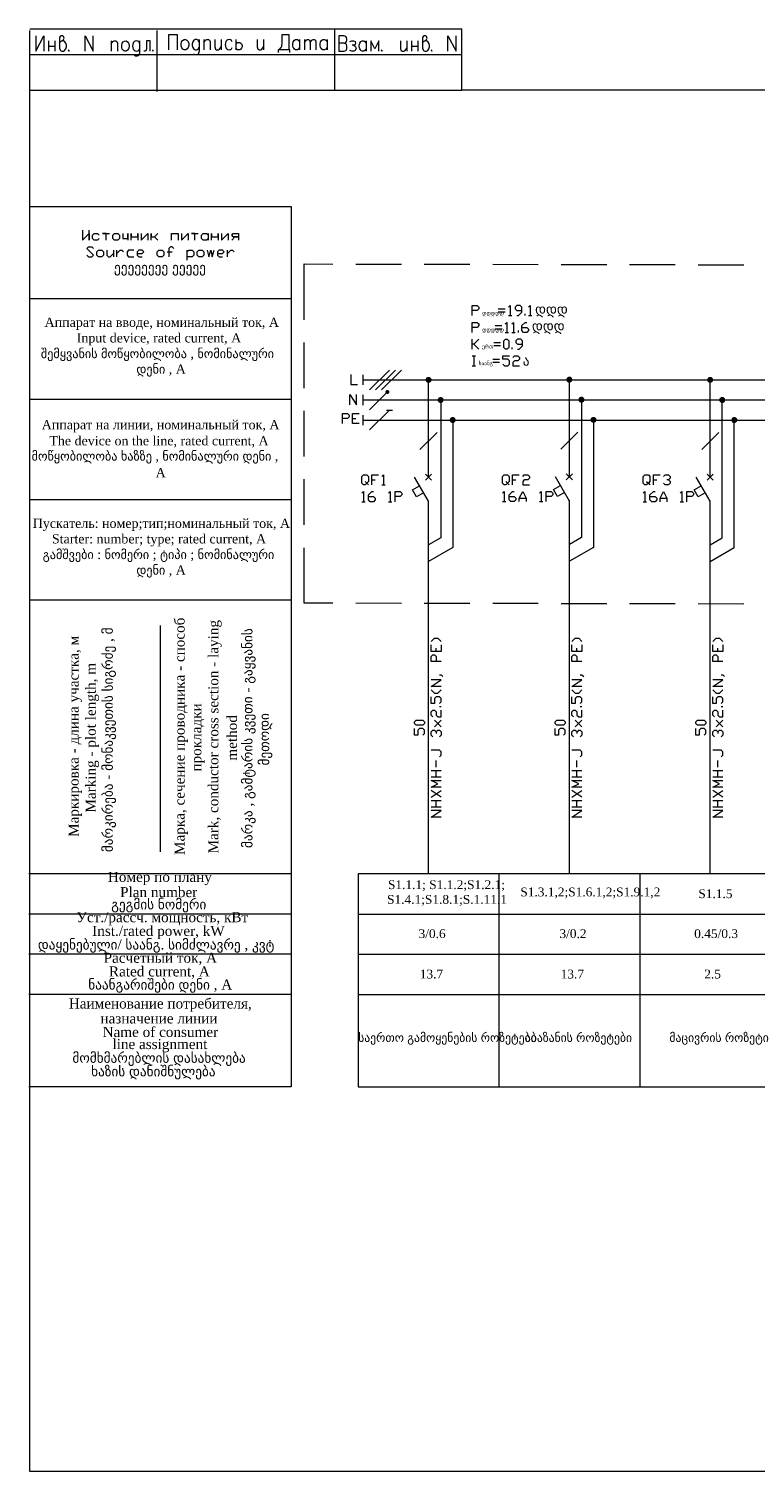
# Model space of a CAD drawing. Header units: millimetres. Extents: x 352 to 350573, y -22 to 37733.
# Tile 207 of 214: x 230383 to 249374, y -22 to 37730. Entities that reach past the tile are written whole.
import ezdxf

# ---------------------------------------------------------------- set-up
doc = ezdxf.new("R2010")
doc.units = ezdxf.units.MM
for name, color, linetype in [('PDF _Рамка1', 7, 'Continuous'), ('PDF _Схема', 7, 'Continuous'), ('PDF _Текст', 7, 'Continuous'), ('PDF _Форматка', 7, 'Continuous'), ('PDF _Элемент', 7, 'Continuous'), ('PDF _Элементы управления', 7, 'Continuous')]:
    doc.layers.add(name, color=color, linetype=linetype)
doc.styles.add('PDF Arial-ItalicMT', font='arial.ttf')
doc.styles.add('PDF ArialMT', font='arial.ttf')
doc.styles.add('PDF Sylfaen', font='sylfaen.ttf')

msp = doc.modelspace()

# ---------------------------------------------------------------- linework, layer by layer
at = {"layer": 'PDF _Рамка1', "lineweight": 0}
for points in [[(230403, 33080), (237241, 33080), (237241, 10035), (230383, 10035)], [(237583, 30116), (237583, 31576), (238335, 31572)], [(238932, 31572), (240125, 31572)], [(240722, 31568), (241915, 31568)], [(242512, 31568), (243705, 31564)], [(244302, 31564), (245496, 31560)], [(246092, 31560), (247286, 31560)], [(247882, 31556), (249076, 31556)], [(237241, 30661), (230403, 30661)], [(237583, 28326), (237583, 29519)], [(237241, 28031), (230403, 28031)], [(241152, 28016), (241152, 24411), (240833, 24228)], [(244831, 28019), (244831, 24415), (244517, 24236)], [(248201, 24228), (248515, 24411), (248515, 28016)], [(237583, 26536), (237583, 27729)], [(241466, 27490), (241466, 24153), (240833, 23787)], [(245150, 27494), (245150, 24157), (244517, 23795)], [(248201, 23787), (248829, 24153), (248829, 27490)], [(237583, 24746), (237583, 25939)], [(237241, 25402), (230403, 25402)], [(238335, 22693), (237583, 22693), (237583, 24149)], [(237241, 22772), (230403, 22772)], [(240125, 22689), (238932, 22693)], [(241915, 22685), (240722, 22689)], [(243705, 22685), (242512, 22685)], [(245496, 22681), (244302, 22681)], [(247286, 22677), (246092, 22681)], [(249076, 22673), (247882, 22677)], [(233824, 16189), (233824, 22112)], [(237241, 15612), (230383, 15612)], [(242675, 15612), (242675, 10035)], [(246359, 15612), (246359, 10035)], [(237241, 14558), (230383, 14558)], [(238995, 14558), (275813, 14558)], [(237241, 13507), (230383, 13507)], [(238995, 13507), (275813, 13507)], [(237241, 12457), (230383, 12457)], [(238995, 12457), (275813, 12457)]]:
    msp.add_lwpolyline(points, dxfattribs=at)
msp.add_lwpolyline([(275813, 10035), (275813, 15612), (238995, 15612), (238995, 10035)], close=True, dxfattribs=at)
at = {"layer": 'PDF _Схема', "lineweight": 0}
for points in [[(239119, 28672), (239119, 28409)], [(239119, 28541), (276545, 28541)], [(239119, 28147), (239119, 27884)], [(239119, 28016), (276545, 28016)], [(239119, 27622), (239119, 27355)], [(239119, 27490), (276545, 27490)], [(240610, 26723), (241056, 27168)], [(244294, 26727), (244740, 27172)], [(247978, 26723), (248423, 27168)], [(239174, 25879), (239218, 25836), (239174, 25792), (239131, 25792), (239087, 25836), (239087, 26011), (239131, 26054), (239218, 26054), (239262, 26011), (239262, 25879), (239218, 25836), (239262, 25792)], [(239349, 25792), (239349, 26054), (239524, 26054)], [(239612, 26011), (239656, 26054), (239656, 25792)], [(242854, 25883), (242898, 25840), (242854, 25796), (242810, 25796), (242767, 25840), (242767, 26015), (242810, 26058), (242898, 26058), (242942, 26015), (242942, 25883), (242898, 25840), (242942, 25796)], [(243029, 25796), (243029, 26058), (243204, 26058)], [(243296, 26015), (243339, 26058), (243427, 26058), (243471, 26015), (243471, 25971), (243427, 25927), (243339, 25927), (243296, 25883), (243296, 25796), (243471, 25796)], [(246538, 25879), (246582, 25836), (246538, 25792), (246494, 25792), (246450, 25836), (246450, 26011), (246494, 26054), (246582, 26054), (246625, 26011), (246625, 25879), (246582, 25836), (246625, 25792)], [(246713, 25792), (246713, 26054), (246888, 26054)], [(246975, 26011), (247019, 26054), (247107, 26054), (247150, 26011), (247150, 25967), (247107, 25923), (247063, 25923)], [(239349, 25923), (239437, 25923)], [(239612, 25792), (239700, 25792)], [(243029, 25927), (243117, 25927)], [(246713, 25923), (246800, 25923)], [(247107, 25923), (247150, 25879), (247150, 25836), (247107, 25792), (247019, 25792), (246975, 25836)], [(239087, 25573), (239131, 25617), (239131, 25354)], [(239087, 25354), (239174, 25354)], [(239262, 25485), (239393, 25485), (239437, 25442), (239437, 25398), (239393, 25354), (239306, 25354), (239262, 25398), (239262, 25529), (239349, 25617), (239393, 25617)], [(239787, 25573), (239831, 25617), (239831, 25354)], [(239787, 25354), (239875, 25354)], [(239962, 25354), (239962, 25617), (240093, 25617), (240137, 25573), (240137, 25529), (240093, 25485), (239962, 25485)], [(242767, 25577), (242810, 25621), (242810, 25358)], [(242767, 25358), (242854, 25358)], [(242942, 25489), (243073, 25489), (243117, 25446), (243117, 25402), (243073, 25358), (242985, 25358), (242942, 25402), (242942, 25533), (243029, 25621), (243073, 25621)], [(243204, 25358), (243204, 25446), (243296, 25621), (243383, 25446), (243383, 25358)], [(243204, 25446), (243383, 25446)], [(243733, 25577), (243777, 25621), (243777, 25358)], [(243733, 25358), (243821, 25358)], [(243908, 25358), (243908, 25621), (244040, 25621), (244083, 25577), (244083, 25533), (244040, 25489), (243908, 25489)], [(246450, 25573), (246494, 25617), (246494, 25354)], [(246450, 25354), (246538, 25354)], [(246625, 25485), (246757, 25485), (246800, 25442), (246800, 25398), (246757, 25354), (246669, 25354), (246625, 25398), (246625, 25529), (246713, 25617), (246757, 25617)], [(246888, 25354), (246888, 25442), (246975, 25617), (247063, 25442), (247063, 25354)], [(246888, 25442), (247063, 25442)], [(247413, 25573), (247457, 25617), (247457, 25354)], [(247413, 25354), (247501, 25354)], [(247588, 25354), (247588, 25617), (247719, 25617), (247763, 25573), (247763, 25529), (247719, 25485), (247588, 25485)]]:
    msp.add_lwpolyline(points, dxfattribs=at)
at = {"layer": 'PDF _Текст', "lineweight": 0}
for points in [[(231787, 32459), (231787, 32196), (231962, 32372), (231962, 32196), (231962, 32459)], [(232225, 32240), (232181, 32196), (232093, 32196), (232050, 32240), (232050, 32328), (232093, 32372), (232181, 32372), (232225, 32328)], [(232400, 32196), (232400, 32372), (232312, 32372), (232487, 32372)], [(232837, 32372), (232837, 32240), (232969, 32240), (232969, 32372), (232969, 32196)], [(233056, 32196), (233056, 32372), (233056, 32284), (233231, 32284), (233231, 32372), (233231, 32196)], [(233319, 32372), (233319, 32196), (233494, 32372), (233494, 32196)], [(233581, 32196), (233581, 32372), (233581, 32284), (233669, 32284), (233756, 32372), (233669, 32284), (233756, 32196)], [(234110, 32196), (234110, 32372), (234285, 32372), (234285, 32196)], [(234373, 32372), (234373, 32196), (234548, 32372), (234548, 32196)], [(234723, 32196), (234723, 32372), (234635, 32372), (234810, 32372)], [(235161, 32196), (235161, 32372), (235161, 32284), (235336, 32284), (235336, 32372), (235336, 32196)], [(235423, 32372), (235423, 32196), (235598, 32372), (235598, 32196)], [(235686, 32196), (235773, 32284), (235729, 32284), (235686, 32328), (235729, 32372), (235861, 32372), (235861, 32284), (235773, 32284), (235861, 32284), (235861, 32196)], [(231895, 31803), (231938, 31759), (232026, 31759), (232070, 31803), (231895, 31978), (231938, 32021), (232026, 32021), (232070, 31978)], [(232420, 31934), (232420, 31803), (232463, 31759), (232507, 31759), (232595, 31846)], [(232595, 31934), (232595, 31759)], [(232682, 31759), (232682, 31934)], [(232682, 31846), (232770, 31934), (232813, 31934), (232857, 31890)], [(233124, 31934), (232992, 31934), (232949, 31890), (232949, 31803), (232992, 31759), (233124, 31759)], [(233211, 31846), (233343, 31846), (233386, 31890), (233343, 31934), (233255, 31934), (233211, 31890), (233211, 31803), (233255, 31759), (233343, 31759)], [(233999, 31890), (234130, 31890)], [(234174, 31978), (234130, 32021), (234086, 32021), (234043, 31978), (234043, 31759)], [(234524, 31671), (234524, 31934)], [(234524, 31890), (234568, 31934), (234655, 31934), (234699, 31890), (234699, 31803), (234655, 31759), (234524, 31759)], [(235049, 31934), (235093, 31759), (235137, 31934), (235180, 31759), (235224, 31934)], [(235316, 31846), (235447, 31846), (235491, 31890), (235447, 31934), (235359, 31934), (235316, 31890), (235316, 31803), (235359, 31759), (235447, 31759)], [(235578, 31759), (235578, 31934)], [(235578, 31846), (235666, 31934), (235709, 31934), (235753, 31890)], [(241975, 30223), (241975, 30486), (242106, 30486), (242150, 30442), (242150, 30398), (242106, 30355), (241975, 30355)], [(242659, 30398), (242834, 30398)], [(242834, 30311), (242659, 30311)], [(242922, 30442), (242966, 30486), (242966, 30223)], [(242922, 30223), (243009, 30223)], [(243141, 30223), (243184, 30223), (243272, 30311), (243272, 30442), (243228, 30486), (243141, 30486), (243097, 30442), (243097, 30398), (243141, 30355), (243272, 30355)], [(243359, 30223), (243359, 30267)], [(243447, 30442), (243491, 30486), (243491, 30223)], [(243447, 30223), (243534, 30223)], [(241975, 29786), (241975, 30048), (242106, 30048), (242150, 30005), (242150, 29961), (242106, 29917), (241975, 29917)], [(242572, 29961), (242747, 29961)], [(242747, 29873), (242572, 29873)], [(242834, 30005), (242878, 30048), (242878, 29786)], [(243009, 30005), (243053, 30048), (243053, 29786)], [(243184, 29786), (243184, 29830)], [(243272, 29917), (243403, 29917), (243447, 29873), (243447, 29830), (243403, 29786), (243316, 29786), (243272, 29830), (243272, 29961), (243359, 30048), (243403, 30048)], [(241975, 29344), (241975, 29611)], [(242150, 29611), (242019, 29479), (241975, 29479)], [(242019, 29479), (242150, 29344)], [(242544, 29523), (242719, 29523)], [(242834, 29786), (242922, 29786)], [(243009, 29786), (243097, 29786)], [(243156, 29344), (243200, 29344), (243288, 29432), (243288, 29567), (243244, 29611), (243156, 29611), (243113, 29567), (243113, 29523), (243156, 29479), (243288, 29479)], [(241975, 29169), (242063, 29169)], [(242019, 29169), (242019, 28907)], [(242512, 29082), (242687, 29082)], [(242719, 29432), (242544, 29432)], [(242775, 28950), (242818, 28907), (242906, 28907), (242950, 28950), (242950, 29038), (242906, 29082), (242775, 29082), (242775, 29169), (242950, 29169)], [(243025, 29344), (243025, 29388)], [(243037, 29125), (243081, 29169), (243168, 29169), (243212, 29125), (243212, 29082), (243168, 29038), (243081, 29038), (243037, 28994), (243037, 28907), (243212, 28907)], [(241975, 28907), (242063, 28907)], [(242687, 28994), (242512, 28994)], [(238800, 28684), (238800, 28421), (238976, 28421)], [(238777, 27892), (238777, 28155), (238952, 27892), (238952, 28155)], [(238586, 27399), (238586, 27665), (238717, 27665), (238761, 27622), (238761, 27578), (238717, 27534), (238586, 27534)], [(239023, 27399), (238848, 27399), (238848, 27665), (239023, 27665)], [(238848, 27534), (238936, 27534)], [(240901, 21694), (240988, 21782), (241076, 21782), (241163, 21694)], [(241163, 21607), (241163, 21432), (240901, 21432), (240901, 21607)], [(241032, 21432), (241032, 21519)], [(244585, 21694), (244672, 21782), (244760, 21782), (244847, 21694)], [(244847, 21607), (244847, 21432), (244585, 21432), (244585, 21607)], [(244716, 21432), (244716, 21519)], [(248264, 21694), (248352, 21782), (248439, 21782), (248527, 21694)], [(248527, 21607), (248527, 21432), (248264, 21432), (248264, 21607)], [(248396, 21432), (248396, 21519)], [(241163, 21169), (240901, 21169), (240901, 21300), (240945, 21344), (240988, 21344), (241032, 21300), (241032, 21169)], [(244847, 21169), (244585, 21169), (244585, 21300), (244628, 21344), (244672, 21344), (244716, 21300), (244716, 21169)], [(248527, 21169), (248264, 21169), (248264, 21300), (248308, 21344), (248352, 21344), (248396, 21300), (248396, 21169)], [(241120, 20819), (241163, 20819), (241207, 20775)], [(244803, 20819), (244847, 20819), (244891, 20775)], [(248483, 20819), (248527, 20819), (248571, 20775)], [(241163, 20513), (240901, 20513), (241163, 20688), (240901, 20688)], [(240901, 20425), (240988, 20338), (241076, 20338), (241163, 20425)], [(244847, 20513), (244585, 20513), (244847, 20688), (244585, 20688)], [(244585, 20425), (244672, 20338), (244760, 20338), (244847, 20425)], [(248527, 20513), (248264, 20513), (248527, 20688), (248264, 20688)], [(248264, 20425), (248352, 20338), (248439, 20338), (248527, 20425)], [(241120, 20071), (241163, 20115), (241163, 20203), (241120, 20246), (241032, 20246), (240988, 20203), (240988, 20071), (240901, 20071), (240901, 20246)], [(244803, 20071), (244847, 20115), (244847, 20203), (244803, 20246), (244716, 20246), (244672, 20203), (244672, 20071), (244585, 20071), (244585, 20246)], [(248483, 20071), (248527, 20115), (248527, 20203), (248483, 20246), (248396, 20246), (248352, 20203), (248352, 20071), (248264, 20071), (248264, 20246)], [(240945, 19721), (240901, 19765), (240901, 19852), (240945, 19896), (240988, 19896), (241032, 19852), (241032, 19765), (241076, 19721), (241163, 19721), (241163, 19896)], [(241163, 19459), (240988, 19634)], [(240988, 19459), (241163, 19634)], [(241163, 19984), (241120, 19984)], [(244628, 19721), (244585, 19765), (244585, 19852), (244628, 19896), (244672, 19896), (244716, 19852), (244716, 19765), (244760, 19721), (244847, 19721), (244847, 19896)], [(244847, 19459), (244672, 19634)], [(244672, 19459), (244847, 19634)], [(244847, 19984), (244803, 19984)], [(248308, 19721), (248264, 19765), (248264, 19852), (248308, 19896), (248352, 19896), (248396, 19852), (248396, 19765), (248439, 19721), (248527, 19721), (248527, 19896)], [(248527, 19459), (248352, 19634)], [(248352, 19459), (248527, 19634)], [(248527, 19984), (248483, 19984)], [(240682, 19240), (240726, 19284), (240726, 19371), (240682, 19415), (240595, 19415), (240551, 19371), (240551, 19240), (240463, 19240), (240463, 19415)], [(240945, 19196), (240901, 19240), (240901, 19327), (240945, 19371), (240988, 19371), (241032, 19327), (241032, 19284)], [(241032, 19327), (241076, 19371), (241120, 19371), (241163, 19327), (241163, 19240), (241120, 19196)], [(244362, 19240), (244406, 19284), (244406, 19371), (244362, 19415), (244274, 19415), (244231, 19371), (244231, 19240), (244143, 19240), (244143, 19415)], [(244628, 19196), (244585, 19240), (244585, 19327), (244628, 19371), (244672, 19371), (244716, 19327), (244716, 19284)], [(244716, 19327), (244760, 19371), (244803, 19371), (244847, 19327), (244847, 19240), (244803, 19196)], [(248046, 19240), (248089, 19284), (248089, 19371), (248046, 19415), (247958, 19415), (247914, 19371), (247914, 19240), (247827, 19240), (247827, 19415)], [(248308, 19196), (248264, 19240), (248264, 19327), (248308, 19371), (248352, 19371), (248396, 19327), (248396, 19284)], [(248396, 19327), (248439, 19371), (248483, 19371), (248527, 19327), (248527, 19240), (248483, 19196)], [(241120, 18671), (241163, 18715), (241163, 18802), (241120, 18846), (240901, 18846)], [(241032, 18408), (241032, 18583)], [(244803, 18671), (244847, 18715), (244847, 18802), (244803, 18846), (244585, 18846)], [(244716, 18408), (244716, 18583)], [(248483, 18671), (248527, 18715), (248527, 18802), (248483, 18846), (248264, 18846)], [(248396, 18408), (248396, 18583)], [(240901, 18321), (241163, 18321)], [(241163, 18146), (240901, 18146)], [(241032, 18146), (241032, 18321)], [(244585, 18321), (244847, 18321)], [(244847, 18146), (244585, 18146)], [(244716, 18146), (244716, 18321)], [(248264, 18321), (248527, 18321)], [(248527, 18146), (248264, 18146)], [(248396, 18146), (248396, 18321)], [(241163, 17879), (240901, 17879), (241076, 17967), (240901, 18058), (241163, 18058)], [(241163, 17617), (240901, 17792)], [(240901, 17617), (241163, 17792)], [(244847, 17879), (244585, 17879), (244760, 17967), (244585, 18058), (244847, 18058)], [(244847, 17617), (244585, 17792)], [(244585, 17617), (244847, 17792)], [(248527, 17879), (248264, 17879), (248439, 17967), (248264, 18058), (248527, 18058)], [(248527, 17617), (248264, 17792)], [(248264, 17617), (248527, 17792)], [(240901, 17529), (241163, 17529)], [(241032, 17354), (241032, 17529)], [(244585, 17529), (244847, 17529)], [(244716, 17354), (244716, 17529)], [(248264, 17529), (248527, 17529)], [(248396, 17354), (248396, 17529)], [(241163, 17354), (240901, 17354)], [(241163, 17092), (240901, 17092), (241163, 17267), (240901, 17267)], [(244847, 17354), (244585, 17354)], [(244847, 17092), (244585, 17092), (244847, 17267), (244585, 17267)], [(248527, 17354), (248264, 17354)], [(248527, 17092), (248264, 17092), (248527, 17267), (248264, 17267)]]:
    msp.add_lwpolyline(points, dxfattribs=at)
for points in [[(232575, 32240), (232575, 32328), (232619, 32372), (232706, 32372), (232750, 32328), (232750, 32240), (232706, 32196), (232619, 32196)], [(234898, 32240), (234898, 32328), (234942, 32372), (235029, 32372), (235073, 32328), (235073, 32372), (235073, 32196), (235073, 32240), (235029, 32196), (234942, 32196)], [(232288, 31759), (232201, 31759), (232157, 31803), (232157, 31890), (232201, 31934), (232288, 31934), (232332, 31890), (232332, 31803)], [(233868, 31759), (233780, 31759), (233736, 31803), (233736, 31890), (233780, 31934), (233868, 31934), (233911, 31890), (233911, 31803)], [(234918, 31759), (234830, 31759), (234787, 31803), (234787, 31890), (234830, 31934), (234918, 31934), (234962, 31890), (234962, 31803)], [(242850, 29344), (242806, 29388), (242806, 29567), (242850, 29611), (242894, 29611), (242938, 29567), (242938, 29388), (242894, 29344)], [(240726, 19546), (240682, 19502), (240507, 19502), (240463, 19546), (240463, 19590), (240507, 19634), (240682, 19634), (240726, 19590)], [(244406, 19546), (244362, 19502), (244187, 19502), (244143, 19546), (244143, 19590), (244187, 19634), (244362, 19634), (244406, 19590)], [(248089, 19546), (248046, 19502), (247871, 19502), (247827, 19546), (247827, 19590), (247871, 19634), (248046, 19634), (248089, 19590)]]:
    msp.add_lwpolyline(points, close=True, dxfattribs=at)
at = {"layer": 'PDF _Форматка', "lineweight": 0}
for points in [[(230403, 37686), (230403, 36127), (230403, -22), (284895, -22), (284895, 36127), (241704, 36127)], [(230411, 36127), (241704, 36127), (241704, 37730)], [(241704, 37722), (230411, 37722)], [(230562, 37547), (230562, 37149), (230773, 37547), (230773, 37149)], [(230896, 37412), (230896, 37149)], [(231063, 37412), (231063, 37149)], [(231182, 37356), (231214, 37396), (231242, 37412), (231290, 37452), (231306, 37487), (231290, 37527), (231274, 37547), (231230, 37547), (231198, 37527), (231182, 37507), (231182, 37225), (231198, 37185), (231214, 37165), (231242, 37149), (231290, 37149), (231318, 37165), (231350, 37205), (231365, 37261), (231365, 37300), (231350, 37356), (231318, 37396), (231290, 37412), (231242, 37412)], [(231851, 37149), (231851, 37547), (232066, 37149), (232066, 37547)], [(232535, 37412), (232535, 37149)], [(232535, 37336), (232579, 37396), (232611, 37412), (232654, 37412), (232686, 37396), (232702, 37356), (232702, 37149)], [(233279, 37412), (233279, 37109), (233263, 37054), (233247, 37034), (233219, 37014), (233171, 37014), (233144, 37034)], [(233553, 37149), (233553, 37412), (233462, 37412), (233462, 37225), (233446, 37165), (233414, 37149), (233386, 37149)], [(233732, 37686), (233732, 36091)], [(234047, 37185), (234047, 37583), (234257, 37583), (234257, 37185)], [(234838, 37392), (234822, 37412), (234806, 37432), (234775, 37448), (234731, 37448), (234699, 37432), (234671, 37392), (234655, 37336), (234655, 37296), (234671, 37241), (234699, 37201), (234731, 37185), (234775, 37185), (234806, 37201), (234838, 37241)], [(234838, 37448), (234838, 37145), (234822, 37090), (234806, 37070), (234775, 37050), (234731, 37050), (234699, 37070)], [(234958, 37448), (234958, 37185)], [(234958, 37372), (235005, 37432), (235033, 37448), (235081, 37448), (235109, 37432), (235125, 37392), (235125, 37185)], [(235248, 37448), (235248, 37261), (235260, 37201), (235292, 37185), (235340, 37185), (235367, 37201), (235415, 37261)], [(235415, 37448), (235415, 37185)], [(235793, 37448), (235793, 37185)], [(236354, 37448), (236354, 37261), (236370, 37201), (236402, 37185), (236445, 37185), (236477, 37201), (236521, 37261)], [(236521, 37448), (236521, 37185)], [(236931, 37185), (236979, 37241), (236994, 37280), (237010, 37356), (237010, 37583), (237177, 37583), (237177, 37185)], [(237464, 37241), (237432, 37201), (237404, 37185), (237356, 37185), (237329, 37201), (237313, 37221), (237297, 37241), (237281, 37296), (237281, 37336), (237297, 37392), (237329, 37432), (237356, 37448), (237404, 37448), (237432, 37432), (237464, 37392)], [(237464, 37448), (237464, 37185)], [(237587, 37448), (237587, 37185)], [(237587, 37372), (237631, 37432), (237663, 37448), (237691, 37448), (237722, 37432), (237738, 37372), (237738, 37185)], [(237738, 37372), (237782, 37432), (237814, 37448), (237846, 37448), (237874, 37432), (237889, 37372), (237889, 37185)], [(238180, 37241), (238148, 37201), (238116, 37185), (238072, 37185), (238041, 37201), (238025, 37221), (238013, 37241), (237997, 37296), (237997, 37336), (238013, 37392), (238041, 37432), (238072, 37448), (238116, 37448), (238148, 37432), (238180, 37392)], [(238180, 37448), (238180, 37185)], [(238383, 36127), (238383, 37722)], [(238625, 37356), (238669, 37376), (238685, 37396), (238701, 37432), (238701, 37471), (238685, 37507), (238669, 37527), (238625, 37547), (238490, 37547), (238490, 37149), (238625, 37149), (238669, 37165), (238685, 37185), (238701, 37225), (238701, 37280), (238685, 37316), (238669, 37336), (238625, 37356), (238490, 37356)], [(238777, 37396), (238824, 37412), (238868, 37412), (238912, 37396), (238928, 37356), (238912, 37316), (238884, 37300), (238836, 37300)], [(239202, 37205), (239170, 37165), (239143, 37149), (239095, 37149), (239067, 37165), (239051, 37185), (239035, 37205), (239019, 37261), (239019, 37300), (239035, 37356), (239067, 37396), (239095, 37412), (239143, 37412), (239170, 37396), (239202, 37356)], [(239202, 37412), (239202, 37149)], [(239536, 37149), (239536, 37412), (239429, 37205), (239326, 37412), (239326, 37149)], [(240097, 37412), (240097, 37225), (240113, 37165), (240145, 37149), (240189, 37149), (240221, 37165), (240264, 37225)], [(240264, 37412), (240264, 37149)], [(240388, 37412), (240388, 37149)], [(240555, 37412), (240555, 37149)], [(240674, 37356), (240706, 37396), (240738, 37412), (240782, 37452), (240797, 37487), (240782, 37527), (240766, 37547), (240722, 37547), (240690, 37527), (240674, 37507), (240674, 37225), (240690, 37185), (240706, 37165), (240738, 37149), (240782, 37149), (240813, 37165), (240841, 37205), (240857, 37261), (240857, 37300), (240841, 37356), (240813, 37396), (240782, 37412), (240738, 37412)], [(241342, 37149), (241342, 37547), (241557, 37149), (241557, 37547)], [(230411, 37058), (241704, 37058)], [(230896, 37280), (231063, 37280)], [(231425, 37185), (231409, 37165), (231425, 37149), (231441, 37165)], [(233629, 37185), (233613, 37165), (233629, 37149), (233645, 37165)], [(235793, 37336), (235809, 37356), (235841, 37372), (235885, 37372), (235900, 37372), (235928, 37356), (235944, 37336), (235960, 37296), (235960, 37261), (235944, 37221), (235928, 37201), (235900, 37185), (235841, 37185), (235809, 37201), (235793, 37221)], [(237205, 37109), (237205, 37185), (236903, 37185), (236903, 37109)], [(238884, 37300), (238912, 37280), (238928, 37261), (238944, 37225), (238928, 37185), (238912, 37165), (238884, 37149), (238824, 37149), (238777, 37165)], [(239612, 37185), (239596, 37165), (239612, 37149), (239628, 37165)], [(240388, 37280), (240555, 37280)], [(240917, 37185), (240905, 37165), (240917, 37149), (240933, 37165)]]:
    msp.add_lwpolyline(points, dxfattribs=at)
for centre, ratio, start_param, end_param in [((232907, 37280), 0.731925, 0.223892, 6.507077), ((233195, 37280), 0.745868, 5.306024, 10.401939), ((234464, 37316), 0.744624, 0.240449, 6.523634), ((235618, 37316), 0.745922, 5.303312, 10.397477)]:
    msp.add_ellipse(centre, major_axis=(0, 135), ratio=ratio, start_param=start_param, end_param=end_param, dxfattribs=at)
at = {"layer": 'PDF _Элемент', "lineweight": 0}
for points in [[(240833, 25995), (240833, 28529)], [(244517, 26003), (244517, 28533)], [(248201, 25995), (248201, 28529)], [(240913, 26074), (240758, 25915)], [(240913, 25915), (240758, 26074)], [(244597, 26082), (244437, 25923)], [(244597, 25923), (244437, 26082)], [(248276, 25915), (248121, 26074)], [(248276, 26074), (248121, 25915)], [(240706, 25589), (240523, 25481), (240416, 25664), (240599, 25772)], [(240833, 15612), (240833, 25366), (240471, 25995)], [(244386, 25597), (244207, 25489), (244099, 25672), (244282, 25776)], [(244517, 25370), (244151, 26003)], [(248069, 25589), (247886, 25481), (247779, 25664), (247962, 25772)], [(248201, 15612), (248201, 25366), (247835, 25995)], [(244517, 15612), (244517, 25390)]]:
    msp.add_lwpolyline(points, dxfattribs=at)
at = {"layer": 'PDF _Элемент', "transparency": 33554559}
for points in [[(240758, 28557), (240913, 28541), (240754, 28541)], [(240913, 28541), (240754, 28541), (240913, 28529)], [(240754, 28541), (240913, 28529), (240758, 28529)], [(240762, 28572), (240913, 28557), (240758, 28557)], [(240913, 28557), (240758, 28557), (240913, 28541)], [(240913, 28529), (240758, 28529), (240909, 28513)], [(240758, 28529), (240909, 28513), (240762, 28513)], [(240766, 28584), (240909, 28572), (240762, 28572)], [(240909, 28572), (240762, 28572), (240913, 28557)], [(240909, 28513), (240762, 28513), (240901, 28501)], [(240762, 28513), (240901, 28501), (240766, 28501)], [(240778, 28596), (240901, 28584), (240766, 28584)], [(240901, 28584), (240766, 28584), (240909, 28572)], [(240901, 28501), (240766, 28501), (240893, 28489)], [(240766, 28501), (240893, 28489), (240778, 28489)], [(240786, 28604), (240893, 28596), (240778, 28596)], [(240893, 28596), (240778, 28596), (240901, 28584)], [(240893, 28489), (240778, 28489), (240881, 28481)], [(240778, 28489), (240881, 28481), (240786, 28481)], [(240797, 28612), (240881, 28604), (240786, 28604)], [(240881, 28604), (240786, 28604), (240893, 28596)], [(240881, 28481), (240786, 28481), (240869, 28473)], [(240786, 28481), (240869, 28473), (240797, 28473)], [(240813, 28616), (240869, 28612), (240797, 28612)], [(240869, 28612), (240797, 28612), (240881, 28604)], [(240869, 28473), (240797, 28473), (240857, 28465)], [(240797, 28473), (240857, 28465), (240813, 28465)], [(240825, 28620), (240857, 28616), (240813, 28616)], [(240857, 28616), (240813, 28616), (240869, 28612)], [(240857, 28465), (240813, 28465), (240841, 28465)], [(240813, 28465), (240841, 28465), (240825, 28465)], [(240841, 28620), (240825, 28620), (240857, 28616)], [(244441, 28576), (244593, 28564), (244437, 28564)], [(244593, 28564), (244437, 28564), (244597, 28549)], [(244437, 28564), (244597, 28549), (244437, 28549)], [(244597, 28549), (244437, 28549), (244593, 28533)], [(244437, 28549), (244593, 28533), (244437, 28533)], [(244593, 28533), (244437, 28533), (244589, 28521)], [(244437, 28533), (244589, 28521), (244441, 28521)], [(244449, 28588), (244589, 28576), (244441, 28576)], [(244589, 28576), (244441, 28576), (244593, 28564)], [(244589, 28521), (244441, 28521), (244585, 28505)], [(244441, 28521), (244585, 28505), (244449, 28505)], [(244457, 28600), (244585, 28588), (244449, 28588)], [(244585, 28588), (244449, 28588), (244589, 28576)], [(244585, 28505), (244449, 28505), (244573, 28497)], [(244449, 28505), (244573, 28497), (244457, 28497)], [(244469, 28612), (244573, 28600), (244457, 28600)], [(244573, 28600), (244457, 28600), (244585, 28588)], [(244573, 28497), (244457, 28497), (244565, 28485)], [(244457, 28497), (244565, 28485), (244469, 28485)], [(244481, 28620), (244565, 28612), (244469, 28612)], [(244565, 28612), (244469, 28612), (244573, 28600)], [(244565, 28485), (244469, 28485), (244553, 28477)], [(244469, 28485), (244553, 28477), (244481, 28477)], [(244493, 28624), (244553, 28620), (244481, 28620)], [(244553, 28620), (244481, 28620), (244565, 28612)], [(244553, 28477), (244481, 28477), (244537, 28473)], [(244481, 28477), (244537, 28473), (244493, 28473)], [(244509, 28628), (244537, 28624), (244493, 28624)], [(244537, 28624), (244493, 28624), (244553, 28620)], [(244537, 28473), (244493, 28473), (244525, 28469)], [(244493, 28473), (244525, 28469), (244509, 28469)], [(244525, 28628), (244509, 28628), (244537, 28624)], [(248125, 28572), (248276, 28557), (248121, 28557)], [(248276, 28557), (248121, 28557), (248276, 28541)], [(248121, 28557), (248276, 28541), (248121, 28541)], [(248276, 28541), (248121, 28541), (248276, 28529)], [(248121, 28541), (248276, 28529), (248121, 28529)], [(248276, 28529), (248121, 28529), (248272, 28513)], [(248121, 28529), (248272, 28513), (248125, 28513)], [(248133, 28584), (248272, 28572), (248125, 28572)], [(248272, 28572), (248125, 28572), (248276, 28557)], [(248272, 28513), (248125, 28513), (248264, 28501)], [(248125, 28513), (248264, 28501), (248133, 28501)], [(248141, 28596), (248264, 28584), (248133, 28584)], [(248264, 28584), (248133, 28584), (248272, 28572)], [(248264, 28501), (248133, 28501), (248256, 28489)], [(248133, 28501), (248256, 28489), (248141, 28489)], [(248149, 28604), (248256, 28596), (248141, 28596)], [(248256, 28596), (248141, 28596), (248264, 28584)], [(248256, 28489), (248141, 28489), (248244, 28481)], [(248141, 28489), (248244, 28481), (248149, 28481)], [(248165, 28612), (248244, 28604), (248149, 28604)], [(248244, 28604), (248149, 28604), (248256, 28596)], [(248244, 28481), (248149, 28481), (248233, 28473)], [(248149, 28481), (248233, 28473), (248165, 28473)], [(248177, 28616), (248233, 28612), (248165, 28612)], [(248233, 28612), (248165, 28612), (248244, 28604)], [(248233, 28473), (248165, 28473), (248221, 28465)], [(248165, 28473), (248221, 28465), (248177, 28465)], [(248193, 28620), (248221, 28616), (248177, 28616)], [(248221, 28616), (248177, 28616), (248233, 28612)], [(248221, 28465), (248177, 28465), (248205, 28465)], [(248177, 28465), (248205, 28465), (248193, 28465)], [(248205, 28620), (248193, 28620), (248221, 28616)], [(241076, 28043), (241227, 28031), (241072, 28031)], [(241227, 28031), (241072, 28031), (241227, 28016)], [(241072, 28031), (241227, 28016), (241072, 28016)], [(241227, 28016), (241072, 28016), (241227, 28004)], [(241072, 28016), (241227, 28004), (241072, 28004)], [(241227, 28004), (241072, 28004), (241223, 27988)], [(241072, 28004), (241223, 27988), (241076, 27988)], [(241084, 28059), (241223, 28043), (241076, 28043)], [(241223, 28043), (241076, 28043), (241227, 28031)], [(241223, 27988), (241076, 27988), (241215, 27976)], [(241076, 27988), (241215, 27976), (241084, 27976)], [(241092, 28071), (241215, 28059), (241084, 28059)], [(241215, 28059), (241084, 28059), (241223, 28043)], [(241215, 27976), (241084, 27976), (241207, 27964)], [(241084, 27976), (241207, 27964), (241092, 27964)], [(241104, 28079), (241207, 28071), (241092, 28071)], [(241207, 28071), (241092, 28071), (241215, 28059)], [(241207, 27964), (241092, 27964), (241195, 27952)], [(241092, 27964), (241195, 27952), (241104, 27952)], [(241116, 28087), (241195, 28079), (241104, 28079)], [(241195, 28079), (241104, 28079), (241207, 28071)], [(241195, 27952), (241104, 27952), (241183, 27944)], [(241104, 27952), (241183, 27944), (241116, 27944)], [(241128, 28091), (241183, 28087), (241116, 28087)], [(241183, 28087), (241116, 28087), (241195, 28079)], [(241183, 27944), (241116, 27944), (241171, 27940)], [(241116, 27944), (241171, 27940), (241128, 27940)], [(241144, 28095), (241171, 28091), (241128, 28091)], [(241171, 28091), (241128, 28091), (241183, 28087)], [(241171, 27940), (241128, 27940), (241155, 27936)], [(241128, 27940), (241155, 27936), (241144, 27936)], [(241155, 28095), (241144, 28095), (241171, 28091)], [(244756, 28035), (244911, 28023), (244752, 28023)], [(244911, 28023), (244752, 28023), (244911, 28008)], [(244752, 28023), (244911, 28008), (244756, 28008)], [(244760, 28051), (244911, 28035), (244756, 28035)], [(244911, 28035), (244756, 28035), (244911, 28023)], [(244911, 28008), (244756, 28008), (244907, 27996)], [(244756, 28008), (244907, 27996), (244760, 27996)], [(244764, 28063), (244907, 28051), (244760, 28051)], [(244907, 28051), (244760, 28051), (244911, 28035)], [(244907, 27996), (244760, 27996), (244899, 27980)], [(244760, 27996), (244899, 27980), (244764, 27980)], [(244772, 28075), (244899, 28063), (244764, 28063)], [(244899, 28063), (244764, 28063), (244907, 28051)], [(244899, 27980), (244764, 27980), (244891, 27968)], [(244764, 27980), (244891, 27968), (244772, 27968)], [(244784, 28087), (244891, 28075), (244772, 28075)], [(244891, 28075), (244772, 28075), (244899, 28063)], [(244891, 27968), (244772, 27968), (244879, 27960)], [(244772, 27968), (244879, 27960), (244784, 27960)], [(244795, 28091), (244879, 28087), (244784, 28087)], [(244879, 28087), (244784, 28087), (244891, 28075)], [(244879, 27960), (244784, 27960), (244867, 27952)], [(244784, 27960), (244867, 27952), (244795, 27952)], [(244811, 28099), (244867, 28091), (244795, 28091)], [(244867, 28091), (244795, 28091), (244879, 28087)], [(244867, 27952), (244795, 27952), (244855, 27948)], [(244795, 27952), (244855, 27948), (244811, 27948)], [(244823, 28099), (244855, 28099), (244811, 28099)], [(244855, 28099), (244811, 28099), (244867, 28091)], [(244855, 27948), (244811, 27948), (244839, 27944)], [(244811, 27948), (244839, 27944), (244823, 27944)], [(244839, 28099), (244823, 28099), (244855, 28099)], [(248439, 28043), (248591, 28031), (248435, 28031)], [(248591, 28031), (248435, 28031), (248595, 28016)], [(248435, 28031), (248595, 28016), (248435, 28016)], [(248595, 28016), (248435, 28016), (248591, 28004)], [(248435, 28016), (248591, 28004), (248435, 28004)], [(248591, 28004), (248435, 28004), (248587, 27988)], [(248435, 28004), (248587, 27988), (248439, 27988)], [(248447, 28059), (248587, 28043), (248439, 28043)], [(248587, 28043), (248439, 28043), (248591, 28031)], [(248587, 27988), (248439, 27988), (248583, 27976)], [(248439, 27988), (248583, 27976), (248447, 27976)], [(248455, 28071), (248583, 28059), (248447, 28059)], [(248583, 28059), (248447, 28059), (248587, 28043)], [(248583, 27976), (248447, 27976), (248571, 27964)], [(248447, 27976), (248571, 27964), (248455, 27964)], [(248467, 28079), (248571, 28071), (248455, 28071)], [(248571, 28071), (248455, 28071), (248583, 28059)], [(248571, 27964), (248455, 27964), (248563, 27952)], [(248455, 27964), (248563, 27952), (248467, 27952)], [(248479, 28087), (248563, 28079), (248467, 28079)], [(248563, 28079), (248467, 28079), (248571, 28071)], [(248563, 27952), (248467, 27952), (248551, 27944)], [(248467, 27952), (248551, 27944), (248479, 27944)], [(248491, 28091), (248551, 28087), (248479, 28087)], [(248551, 28087), (248479, 28087), (248563, 28079)], [(248551, 27944), (248479, 27944), (248535, 27940)], [(248479, 27944), (248535, 27940), (248491, 27940)], [(248507, 28095), (248535, 28091), (248491, 28091)], [(248535, 28091), (248491, 28091), (248551, 28087)], [(248535, 27940), (248491, 27940), (248523, 27936)], [(248491, 27940), (248523, 27936), (248507, 27936)], [(248523, 28095), (248507, 28095), (248535, 28091)], [(241430, 27562), (241514, 27554), (241418, 27554)], [(241442, 27566), (241502, 27562), (241430, 27562)], [(241502, 27562), (241430, 27562), (241514, 27554)], [(241458, 27570), (241486, 27566), (241442, 27566)], [(241486, 27566), (241442, 27566), (241502, 27562)], [(241474, 27570), (241458, 27570), (241486, 27566)], [(245114, 27566), (245193, 27558), (245102, 27558)], [(245126, 27574), (245181, 27566), (245114, 27566)], [(245181, 27566), (245114, 27566), (245193, 27558)], [(245142, 27574), (245169, 27574), (245126, 27574)], [(245169, 27574), (245126, 27574), (245181, 27566)], [(245153, 27574), (245142, 27574), (245169, 27574)], [(248793, 27562), (248877, 27554), (248781, 27554)], [(248809, 27566), (248865, 27562), (248793, 27562)], [(248865, 27562), (248793, 27562), (248877, 27554)], [(248821, 27570), (248849, 27566), (248809, 27566)], [(248849, 27566), (248809, 27566), (248865, 27562)], [(248837, 27570), (248821, 27570), (248849, 27566)], [(241390, 27518), (241541, 27506), (241386, 27506)], [(241541, 27506), (241386, 27506), (241545, 27490)], [(241386, 27506), (241545, 27490), (241386, 27490)], [(241545, 27490), (241386, 27490), (241541, 27474)], [(241386, 27490), (241541, 27474), (241386, 27474)], [(241541, 27474), (241386, 27474), (241537, 27463)], [(241386, 27474), (241537, 27463), (241390, 27463)], [(241398, 27530), (241537, 27518), (241390, 27518)], [(241537, 27518), (241390, 27518), (241541, 27506)], [(241537, 27463), (241390, 27463), (241533, 27451)], [(241390, 27463), (241533, 27451), (241398, 27451)], [(241406, 27542), (241533, 27530), (241398, 27530)], [(241533, 27530), (241398, 27530), (241537, 27518)], [(241533, 27451), (241398, 27451), (241525, 27439)], [(241398, 27451), (241525, 27439), (241406, 27439)], [(241418, 27554), (241525, 27542), (241406, 27542)], [(241525, 27542), (241406, 27542), (241533, 27530)], [(241525, 27439), (241406, 27439), (241514, 27427)], [(241406, 27439), (241514, 27427), (241418, 27427)], [(241514, 27554), (241418, 27554), (241525, 27542)], [(241514, 27427), (241418, 27427), (241502, 27419)], [(241418, 27427), (241502, 27419), (241430, 27419)], [(241502, 27419), (241430, 27419), (241486, 27415)], [(241430, 27419), (241486, 27415), (241442, 27415)], [(241486, 27415), (241442, 27415), (241474, 27411)], [(241442, 27415), (241474, 27411), (241458, 27411)], [(245074, 27526), (245225, 27510), (245070, 27510)], [(245225, 27510), (245070, 27510), (245225, 27494)], [(245070, 27510), (245225, 27494), (245070, 27494)], [(245225, 27494), (245070, 27494), (245225, 27482)], [(245070, 27494), (245225, 27482), (245070, 27482)], [(245225, 27482), (245070, 27482), (245221, 27467)], [(245070, 27482), (245221, 27467), (245074, 27467)], [(245082, 27538), (245221, 27526), (245074, 27526)], [(245221, 27526), (245074, 27526), (245225, 27510)], [(245221, 27467), (245074, 27467), (245213, 27455)], [(245074, 27467), (245213, 27455), (245082, 27455)], [(245090, 27550), (245213, 27538), (245082, 27538)], [(245213, 27538), (245082, 27538), (245221, 27526)], [(245213, 27455), (245082, 27455), (245205, 27443)], [(245082, 27455), (245205, 27443), (245090, 27443)], [(245102, 27558), (245205, 27550), (245090, 27550)], [(245205, 27550), (245090, 27550), (245213, 27538)], [(245205, 27443), (245090, 27443), (245193, 27435)], [(245090, 27443), (245193, 27435), (245102, 27435)], [(245193, 27558), (245102, 27558), (245205, 27550)], [(245193, 27435), (245102, 27435), (245181, 27427)], [(245102, 27435), (245181, 27427), (245114, 27427)], [(245181, 27427), (245114, 27427), (245169, 27419)], [(245114, 27427), (245169, 27419), (245126, 27419)], [(245169, 27419), (245126, 27419), (245153, 27419)], [(245126, 27419), (245153, 27419), (245142, 27419)], [(248754, 27506), (248909, 27490), (248750, 27490)], [(248909, 27490), (248750, 27490), (248909, 27474)], [(248750, 27490), (248909, 27474), (248754, 27474)], [(248758, 27518), (248909, 27506), (248754, 27506)], [(248909, 27506), (248754, 27506), (248909, 27490)], [(248909, 27474), (248754, 27474), (248905, 27463)], [(248754, 27474), (248905, 27463), (248758, 27463)], [(248762, 27530), (248905, 27518), (248758, 27518)], [(248905, 27518), (248758, 27518), (248909, 27506)], [(248905, 27463), (248758, 27463), (248897, 27451)], [(248758, 27463), (248897, 27451), (248762, 27451)], [(248770, 27542), (248897, 27530), (248762, 27530)], [(248897, 27530), (248762, 27530), (248905, 27518)], [(248897, 27451), (248762, 27451), (248889, 27439)], [(248762, 27451), (248889, 27439), (248770, 27439)], [(248781, 27554), (248889, 27542), (248770, 27542)], [(248889, 27542), (248770, 27542), (248897, 27530)], [(248889, 27439), (248770, 27439), (248877, 27427)], [(248770, 27439), (248877, 27427), (248781, 27427)], [(248877, 27554), (248781, 27554), (248889, 27542)], [(248877, 27427), (248781, 27427), (248865, 27419)], [(248781, 27427), (248865, 27419), (248793, 27419)], [(248865, 27419), (248793, 27419), (248849, 27415)], [(248793, 27419), (248849, 27415), (248809, 27415)], [(248849, 27415), (248809, 27415), (248837, 27411)], [(248809, 27415), (248837, 27411), (248821, 27411)]]:
    msp.add_solid(points, dxfattribs=at)
at = {"layer": 'PDF _Элементы управления', "lineweight": 0}
for points in [[(239290, 28282), (239811, 28799)], [(239449, 28282), (239970, 28799)], [(239608, 28282), (240125, 28799)], [(239290, 27757), (239759, 28226)], [(239294, 27232), (239811, 27753)], [(239735, 27753), (239890, 27753)]]:
    msp.add_lwpolyline(points, dxfattribs=at)
at = {"layer": 'PDF _Элементы управления', "transparency": 33554559}
for points in [[(239711, 28246), (239811, 28238), (239707, 28238)], [(239811, 28238), (239707, 28238), (239811, 28234)], [(239707, 28238), (239811, 28234), (239707, 28234)], [(239811, 28234), (239707, 28234), (239811, 28230)], [(239707, 28234), (239811, 28230), (239707, 28230)], [(239811, 28230), (239707, 28230), (239811, 28226)], [(239707, 28230), (239811, 28226), (239707, 28226)], [(239811, 28226), (239707, 28226), (239811, 28218)], [(239707, 28226), (239811, 28218), (239707, 28218)], [(239811, 28218), (239707, 28218), (239811, 28214)], [(239707, 28218), (239811, 28214), (239707, 28214)], [(239811, 28214), (239707, 28214), (239811, 28210)], [(239707, 28214), (239811, 28210), (239707, 28210)], [(239811, 28210), (239707, 28210), (239807, 28206)], [(239707, 28210), (239807, 28206), (239711, 28206)], [(239715, 28254), (239807, 28250), (239711, 28250)], [(239807, 28250), (239711, 28250), (239807, 28246)], [(239711, 28250), (239807, 28246), (239711, 28246)], [(239807, 28246), (239711, 28246), (239811, 28238)], [(239807, 28206), (239711, 28206), (239807, 28202)], [(239711, 28206), (239807, 28202), (239711, 28202)], [(239807, 28202), (239711, 28202), (239803, 28199)], [(239711, 28202), (239803, 28199), (239715, 28199)], [(239719, 28258), (239803, 28254), (239715, 28254)], [(239803, 28254), (239715, 28254), (239807, 28250)], [(239803, 28199), (239715, 28199), (239799, 28191)], [(239715, 28199), (239799, 28191), (239719, 28191)], [(239723, 28266), (239795, 28262), (239719, 28262)], [(239795, 28262), (239719, 28262), (239799, 28258)], [(239719, 28262), (239799, 28258), (239719, 28258)], [(239799, 28258), (239719, 28258), (239803, 28254)], [(239795, 28191), (239795, 28191), (239719, 28191)], [(239795, 28191), (239719, 28191), (239799, 28191)], [(239795, 28191), (239719, 28191), (239791, 28187)], [(239719, 28191), (239791, 28187), (239723, 28187)], [(239791, 28266), (239727, 28266), (239723, 28266)], [(239791, 28266), (239723, 28266), (239795, 28262)], [(239791, 28187), (239723, 28187), (239791, 28183)], [(239723, 28187), (239791, 28183), (239727, 28183)], [(239731, 28270), (239791, 28266), (239727, 28266)], [(239727, 28266), (239791, 28266), (239791, 28266)], [(239791, 28183), (239727, 28183), (239783, 28179)], [(239727, 28183), (239783, 28179), (239731, 28179)], [(239739, 28274), (239783, 28270), (239731, 28270)], [(239783, 28270), (239731, 28270), (239791, 28266)], [(239783, 28179), (239731, 28179), (239779, 28179)], [(239731, 28179), (239779, 28179), (239739, 28179)], [(239743, 28274), (239779, 28274), (239739, 28274)], [(239779, 28274), (239739, 28274), (239783, 28270)], [(239779, 28179), (239739, 28179), (239775, 28175)], [(239739, 28179), (239775, 28175), (239743, 28175)], [(239747, 28278), (239775, 28274), (239743, 28274)], [(239775, 28274), (239743, 28274), (239779, 28274)], [(239775, 28175), (239743, 28175), (239771, 28175)], [(239743, 28175), (239771, 28175), (239747, 28175)], [(239751, 28278), (239771, 28278), (239747, 28278)], [(239771, 28278), (239747, 28278), (239775, 28274)], [(239747, 28175), (239751, 28175), (239763, 28175)], [(239747, 28175), (239771, 28175), (239763, 28175)], [(239763, 28278), (239751, 28278), (239751, 28278)], [(239763, 28278), (239751, 28278), (239771, 28278)], [(239751, 28175), (239763, 28175), (239763, 28171)]]:
    msp.add_solid(points, dxfattribs=at)

# ---------------------------------------------------------------- texts
at = {"layer": 'PDF _Текст', "attachment_point": 4}
for s, insert, char_height, style in [('ეეეეეეეე ეეეეე', (232608, 31446), 264.55, 'PDF Arial-ItalicMT'), ('დდდდდ', (242236, 30277), 105.8, 'PDF ArialMT'), ('დდდ', (243620, 30356), 264.5, 'PDF ArialMT'), ('Аппарат на вводе, номинальный ток, А', (230794, 30011), 241.97, 'PDF Sylfaen'), ('დდდდდ', (242236, 29840), 105.8, 'PDF ArialMT'), ('დდდ', (243537, 29918), 264.5, 'PDF ArialMT'), ('Input device, rated current, A', (231634, 29602), 241.97, 'PDF Sylfaen'), ('ერთ', (242236, 29400), 105.2, 'PDF Sylfaen'), ('შემყვანის მოწყობილობა , ნომინალური', (230696, 29193), 241.97, 'PDF Sylfaen'), ('ა', (243298, 29044), 263, 'PDF Sylfaen'), ('საანგ', (242148, 28962), 105.2, 'PDF Sylfaen'), ('Аппарат на линии, номинальный ток, А', (230719, 27330), 241.97, 'PDF Sylfaen'), ('The device on the line, rated current, A', (230918, 26920), 241.97, 'PDF Sylfaen'), ('A', (233698, 26113), 242, 'PDF Sylfaen'), ('Пускатель: номер;тип;номинальный ток, А', (230484, 24748), 241.97, 'PDF Sylfaen'), ('Starter: number; type; rated current, A', (230985, 24342), 241.97, 'PDF Sylfaen'), ('გამშვები : ნომერი ; ტიპი ; ნომინალური', (230744, 23934), 241.97, 'PDF Sylfaen'), ('Номер по плану', (232449, 15490), 263.01, 'PDF Sylfaen'), ('Plan number', (232768, 15132), 263.01, 'PDF Sylfaen'), ('S1.1.1; S1.1.2;S1.2.1;', (239773, 15302), 231.45, 'PDF Sylfaen'), ('S1.3.1,2;S1.6.1,2;S1.9.1,2', (243234, 15111), 231.45, 'PDF Sylfaen'), ('S1.1.5', (247889, 15091), 231.5, 'PDF Sylfaen'), ('გეგმის ნომერი', (232536, 14775), 263.01, 'PDF Sylfaen'), ('S1.4.1;S1.8.1;S.1.11.1', (239749, 14916), 231.45, 'PDF Sylfaen'), ('Уст./рассч. мощность, кВт', (231622, 14435), 263.01, 'PDF Sylfaen'), ('Inst./rated power, kW', (232040, 14077), 263.01, 'PDF Sylfaen'), ('3/0.6', (240573, 14045), 231.5, 'PDF Sylfaen'), ('3/0.2', (244257, 14045), 231.5, 'PDF Sylfaen'), ('0.45/0.3', (247781, 14045), 231.5, 'PDF Sylfaen'), ('დაყენებული/ საანგ. სიმძლავრე , კვტ', (230618, 13721), 263.01, 'PDF Sylfaen'), ('Расчетный ток, А', (232338, 13385), 263.01, 'PDF Sylfaen'), ('Rated current, A', (232477, 13027), 263.01, 'PDF Sylfaen'), ('13.7', (240605, 12987), 231.5, 'PDF Sylfaen'), ('13.7', (244289, 12987), 231.5, 'PDF Sylfaen'), ('2.5', (248044, 12987), 231.5, 'PDF Sylfaen'), ('Наименование потребителя,', (231427, 12176), 263.01, 'PDF Sylfaen'), ('назначение линии', (232254, 11826), 263.01, 'PDF Sylfaen'), ('Name of consumer', (232310, 11472), 263.01, 'PDF Sylfaen'), ('საერთო გამოყენების როზეტები', (238994, 11292), 231.45, 'PDF Sylfaen'), ('აბაზანის როზეტები', (243354, 11292), 231.45, 'PDF Sylfaen'), ('მაცივრის როზეტი', (247133, 11292), 231.45, 'PDF Sylfaen'), ('მომხმარებლის დასახლება', (231521, 10757), 263.01, 'PDF Sylfaen'), ('line assignment', (232569, 11114), 263.01, 'PDF Sylfaen'), ('ხაზის დანიშნულება', (232011, 10403), 263.01, 'PDF Sylfaen')]:
    msp.add_mtext(s, dxfattribs=dict(at, insert=insert, char_height=char_height, style=style))
at = {"layer": 'PDF _Текст', "attachment_point": 4, "style": 'PDF Sylfaen'}
for s, insert, char_height, rotation in [('დენი , A', (233194, 28788), 242, 359.9094), ('მოწყობილობა ხაზზე , ნომინალური დენი ,', (230453, 26512), 241.97, 359.9828), ('მარკირება - მონაკვეთის სიგრძე , მ', (232487, 16180), 263.01, 90), ('მარკა , გამტარის კვეთი - გაყვანის', (236139, 16288), 263.01, 90), ('დენი , A', (233194, 23528), 242, 359.9094), ('Марка, сечение проводника - способ', (234366, 16106), 263.01, 90), ('Mark, conductor cross section - laying', (235250, 16146), 263.01, 90), ('Маркировка - длина участка, м', (231597, 16579), 263.01, 90), ('Marking - plot length, m', (232043, 17216), 263.01, 90), ('მეთოდი', (236577, 18448), 263, 90), ('прокладки', (234804, 18290), 263, 90), ('method', (235695, 18576), 263, 90), ('ნაანგარიშები დენი , A', (231935, 12674), 263.01, 359.9668)]:
    msp.add_mtext(s, dxfattribs=dict(at, insert=insert, char_height=char_height, rotation=rotation))

doc.saveas('drawing.dxf')
